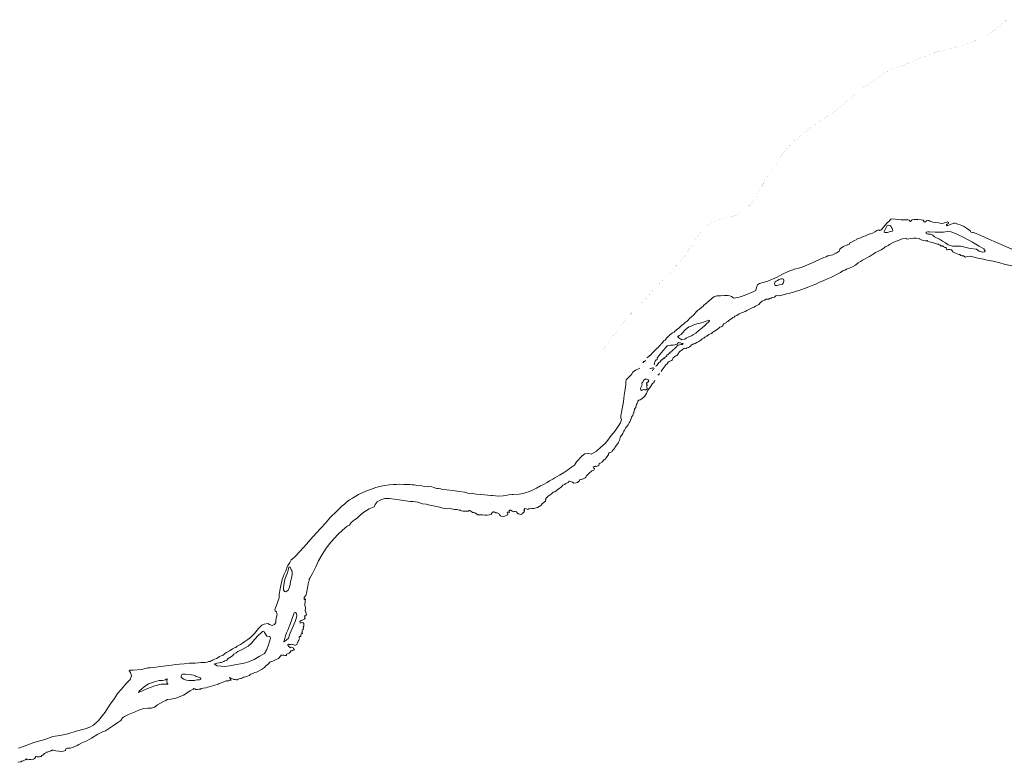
# Model space of a CAD drawing. Header units: metres. Extents: x 347609 to 748319, y 8548087 to 17123455.
# Tile 11 of 47: x 369043 to 371216, y 8558489 to 8560128. Entities that reach past the tile are written whole.
import ezdxf

# ---------------------------------------------------------------- set-up
doc = ezdxf.new("R2010")
doc.units = ezdxf.units.M
doc.linetypes.add('ACAD_ISO04W100', pattern=[30, 24, -3, 0, -3])
doc.layers.add('01. RIO', color=7, linetype='Continuous', lineweight=5, true_color=0x2776bb)
doc.layers.add('Red vial vecinal', color=241, linetype='ACAD_ISO04W100', lineweight=30)

# ---------------------------------------------------------------- blocks, each defined once
blk = doc.blocks.new('REIORORI')
at = {"layer": '01. RIO', "color": 152, "lineweight": 15, "true_color": 0x2776bb, "flags": 128}
for points in [[(370427.1, 8559381.7), (370429.3, 8559383.4), (370432.3, 8559385.5), (370436.3, 8559389.3), (370438.4, 8559391.9), (370441.4, 8559394.9), (370444, 8559396.9), (370445.3, 8559398.9), (370447.8, 8559401.5), (370449.9, 8559403), (370451.9, 8559404.7), (370453.8, 8559407.2), (370455.6, 8559409), (370457.5, 8559411.1), (370458.3, 8559412.2), (370459.7, 8559413.3), (370461.4, 8559415.1), (370463.1, 8559417), (370464.6, 8559418.8), (370467.1, 8559420.9), (370468.6, 8559422.6), (370470.5, 8559424.7), (370472.5, 8559427.3), (370474.5, 8559429.1), (370476.6, 8559431.1), (370477.9, 8559432.3), (370480.8, 8559434.7), (370482.9, 8559435.8), (370483.8, 8559437), (370487, 8559438.3), (370488.9, 8559440.6), (370490.2, 8559441.5), (370492.6, 8559443.6), (370495.1, 8559445.5), (370498, 8559448), (370502, 8559451.4), (370503.6, 8559452.9), (370506.2, 8559455.3), (370509.4, 8559457.5), (370512.5, 8559460), (370514.8, 8559461.8), (370517.2, 8559463.9), (370518.9, 8559465.3), (370521.2, 8559468.1), (370525.3, 8559471.9), (370530.4, 8559476.8), (370534.1, 8559480.6), (370536, 8559482.9), (370538.9, 8559485.8), (370541, 8559487.8), (370543.1, 8559489.2), (370547.1, 8559492.9), (370550.8, 8559495.9), (370552.6, 8559497.9), (370559.5, 8559503.1), (370564.8, 8559508), (370575, 8559516.2), (370581.3, 8559518.1), (370589.6, 8559518.4), (370598.3, 8559519.3), (370605, 8559519.5), (370609.7, 8559518.5), (370613.8, 8559517.2), (370616.8, 8559514.7), (370619, 8559513.5), (370623.2, 8559514.2), (370630.5, 8559515.7), (370641.9, 8559519), (370663.2, 8559527.6), (370667.3, 8559530.1), (370668.9, 8559536.5), (370670.9, 8559543), (370675.6, 8559545.3), (370694.2, 8559550.9), (370714.7, 8559559.7), (370724.9, 8559565.8), (370738.9, 8559572.1), (370753, 8559577.5), (370767.5, 8559580.7), (370785.1, 8559588.1), (370806.3, 8559597.6), (370817.4, 8559602.9), (370822.8, 8559604.8), (370826.2, 8559606.4), (370830.7, 8559607.6), (370837.2, 8559608.9), (370844.5, 8559612.8), (370851.2, 8559616.8), (370852.8, 8559621.1), (370855.1, 8559623.4), (370861.1, 8559627.2), (370867.3, 8559630.1), (370869, 8559631), (370871.4, 8559630.8), (370873, 8559631.7), (370873.9, 8559633.4), (370874.4, 8559634.5), (370878.8, 8559636.8), (370885.2, 8559640.8), (370888.8, 8559642.1), (370889.8, 8559643.7), (370893.6, 8559644.9), (370898.2, 8559646.5), (370904.2, 8559649.3), (370909.1, 8559651), (370915, 8559653.6), (370919.5, 8559654.9), (370924.5, 8559656.9), (370929.9, 8559659.3), (370932.4, 8559661), (370934.4, 8559662.4), (370936.7, 8559663.4), (370938.7, 8559663.7), (370939.7, 8559663.6), (370940.5, 8559662.9), (370942.1, 8559663.2), (370943.6, 8559663.3), (370944.8, 8559664.7), (370950.1, 8559670.8), (370956.7, 8559678.6), (370962, 8559684.2), (370965.1, 8559687.3), (370969.3, 8559688.3), (370974.8, 8559687.9), (370988.2, 8559686.2), (370996.1, 8559685.9), (371003.2, 8559686), (371006.7, 8559685.2), (371006.6, 8559683.5), (371008.5, 8559682.7), (371009.7, 8559683.3), (371010.6, 8559684.7), (371011.4, 8559685.8), (371013, 8559686.4), (371016.7, 8559686.7), (371024.7, 8559686.5), (371032.5, 8559685.9), (371036.3, 8559685.4), (371038, 8559684.2), (371038, 8559682.7), (371038.9, 8559681.7), (371040.5, 8559681.1), (371041.6, 8559681.8), (371044.1, 8559683.7), (371047, 8559684.9), (371049.5, 8559684.6), (371051.3, 8559683.4), (371054.3, 8559682.6), (371057.9, 8559680.9), (371063, 8559680.4), (371070.7, 8559679.2), (371077.4, 8559678.1), (371081.2, 8559678.5), (371086.1, 8559680), (371088.8, 8559681.1), (371090.6, 8559681.3), (371092.4, 8559680), (371092.5, 8559678.7), (371092.2, 8559677.7), (371089.6, 8559676.4), (371088.5, 8559675.4), (371088.5, 8559674.4), (371089.3, 8559673.1), (371091.3, 8559673.5), (371093.6, 8559674.3), (371096.4, 8559675.6), (371102.5, 8559677.9), (371104.5, 8559678.6), (371107.6, 8559678.4), (371113.5, 8559676.6), (371118.6, 8559675), (371125.4, 8559671.8), (371134.3, 8559666), (371139.6, 8559662.8), (371140.7, 8559661.6), (371140.9, 8559659.9), (371142.4, 8559658.5), (371144.7, 8559657.9), (371147.1, 8559657.7), (371148.5, 8559658), (371150.1, 8559657.2), (371163.7, 8559651.5), (371181.3, 8559643.4), (371198.4, 8559636.3), (371214, 8559629.4), (371232.4, 8559621.5)], [(370458.5, 8559351.5), (370461, 8559355.5), (370464.7, 8559360.9), (370467.6, 8559363.9), (370469, 8559366.1), (370471, 8559367.8), (370472.4, 8559370), (370474.1, 8559372), (370475.9, 8559373.4), (370477.7, 8559374.3), (370479.8, 8559374.7), (370481.6, 8559376.1), (370483.3, 8559377.4), (370484.4, 8559379.9), (370485, 8559381.5), (370488.7, 8559384.6), (370490.9, 8559385.9), (370493.3, 8559386.9), (370494.3, 8559387.9), (370495, 8559389.8), (370496.6, 8559391.2), (370497.5, 8559393.3), (370500.1, 8559396.7), (370502.5, 8559398.1), (370503.7, 8559398.4), (370506, 8559400.4), (370508.5, 8559402), (370510.7, 8559402.8), (370512.3, 8559402.5), (370512.8, 8559401.9), (370513.8, 8559402.1), (370514.6, 8559402.7), (370516.1, 8559403.6), (370518.6, 8559404.7), (370520.9, 8559406.2), (370522.1, 8559406.9), (370523.8, 8559408.1), (370524.4, 8559408.8), (370524.7, 8559410.4), (370526.7, 8559411.2), (370527.6, 8559411.3), (370528.5, 8559411.5), (370529.7, 8559412.2), (370530.9, 8559412.2), (370532, 8559412.4), (370533.4, 8559413.4), (370536.8, 8559415.1), (370541.3, 8559417.8), (370545.9, 8559420.3), (370549.2, 8559423.2), (370552.9, 8559425.3), (370555.1, 8559427), (370559.5, 8559429.7), (370563.5, 8559433.1), (370567.3, 8559434.3), (370569.4, 8559435.6), (370572.5, 8559438), (370574.4, 8559439.8), (370576.5, 8559440.5), (370582.2, 8559444.3), (370586.9, 8559448.5), (370588, 8559449.4), (370590.5, 8559450.2), (370592.3, 8559450.8), (370594.3, 8559452.3), (370594.9, 8559453.9), (370595.5, 8559455.2), (370596.9, 8559456.3), (370598.5, 8559457.4), (370599.6, 8559457.9), (370601.3, 8559459.2), (370602.6, 8559459.9), (370603.6, 8559460.9), (370605.4, 8559462.1), (370607.7, 8559464), (370610.1, 8559465.8), (370612.9, 8559467.6), (370615, 8559469.3), (370616.7, 8559470.4), (370619.7, 8559471.7), (370621, 8559473.2), (370625.6, 8559475.3), (370630.3, 8559478.4), (370634.4, 8559480.4), (370635.9, 8559481.1), (370638.1, 8559481.4), (370643.9, 8559484), (370647.3, 8559485.7), (370652, 8559488.2), (370657.8, 8559491.3), (370662.8, 8559493.6), (370666.8, 8559495.9), (370674.3, 8559499.2), (370676.8, 8559502.9), (370681.1, 8559506.5), (370686.7, 8559509.2), (370690.2, 8559511), (370693.3, 8559510.7), (370695.7, 8559511.1), (370697.3, 8559512.7), (370699.5, 8559513.5), (370701.1, 8559513.4), (370703.7, 8559515), (370708.4, 8559515.6), (370709.7, 8559517.3), (370711.8, 8559518.6), (370715.9, 8559518.9), (370719.1, 8559518.6), (370722.1, 8559519.2), (370727.7, 8559520.7), (370735.3, 8559522.5), (370740.6, 8559523.8), (370744.3, 8559524.8), (370748.5, 8559525.8), (370755.2, 8559528), (370767, 8559531.7), (370774.9, 8559534.7), (370784.5, 8559538.2), (370791.9, 8559541.2), (370799.5, 8559544.5), (370808.2, 8559548.2), (370812.3, 8559549.9), (370818.9, 8559553), (370825.7, 8559555.9), (370832.8, 8559559.2), (370838.5, 8559562.1), (370847.1, 8559566.2), (370854.3, 8559569.8), (370859.6, 8559573.7), (370863.7, 8559575.2), (370867.8, 8559576.9), (370873.7, 8559579.4), (370880.8, 8559582.6), (370887.4, 8559586.4), (370893, 8559591.3), (370898.2, 8559593.9), (370902.5, 8559597.2), (370907.2, 8559599.3), (370914, 8559602.8), (370918.4, 8559605.5), (370922.3, 8559608.1), (370925.3, 8559609.7), (370928.9, 8559612.5), (370931.6, 8559614.1), (370938.3, 8559617.3), (370943.7, 8559619.8), (370949.7, 8559623.2), (370953, 8559626.3), (370955.1, 8559627.6), (370959.4, 8559629.8), (370962.5, 8559631.9), (370968.9, 8559635.2), (370975, 8559638.1), (370982.5, 8559640.4), (370990.2, 8559644.1), (370998.4, 8559645.7), (371000, 8559645.1), (371000.7, 8559643.7), (371004.9, 8559643.9), (371010.9, 8559645), (371015.3, 8559645.3), (371021.3, 8559645.5), (371027.5, 8559645.2), (371029.5, 8559644.3), (371029.5, 8559643.3), (371031.9, 8559641.7), (371040.9, 8559640.1), (371043.9, 8559639.7), (371045.4, 8559640.3), (371046.4, 8559639.9), (371046.6, 8559638.6), (371050.4, 8559637.5), (371059.3, 8559635.2), (371066.1, 8559633.4), (371068.1, 8559632.3), (371068.8, 8559632.6), (371070.6, 8559632.2), (371071.4, 8559631.6), (371074.3, 8559630.1), (371075.5, 8559628.6), (371076.6, 8559628.2), (371077, 8559628.6), (371078.8, 8559628.6), (371079.4, 8559628), (371080.5, 8559627.7), (371081.5, 8559627.6), (371082.3, 8559626.9), (371082.8, 8559625.7), (371084.5, 8559625.1), (371086.6, 8559625.2), (371087.4, 8559625.1), (371087.7, 8559624), (371087.3, 8559622.5), (371088, 8559621.3), (371089.7, 8559620.2), (371093.2, 8559620.5), (371095.9, 8559620.8), (371099.1, 8559619.8), (371100.6, 8559618), (371102.1, 8559615.5), (371108.1, 8559612.4), (371115.2, 8559609.5), (371117.5, 8559609.7), (371118.2, 8559609.8), (371118.3, 8559608.9), (371119.5, 8559607.7), (371122, 8559606.8), (371123.6, 8559606.7), (371124.5, 8559607.3), (371126.7, 8559606.1), (371130.2, 8559603.8), (371133.5, 8559604.9), (371141.2, 8559606.1), (371157.4, 8559601.6), (371170, 8559599.5), (371177.9, 8559596.8), (371191.3, 8559594.9), (371206.2, 8559591), (371215.5, 8559587.9), (371263.5, 8559577.7)], [(370443.2, 8559366.1), (370443.7, 8559368.2), (370444, 8559370.3), (370444.7, 8559372.4), (370445.1, 8559374), (370445.8, 8559375.1), (370447.1, 8559377), (370448.7, 8559377.8), (370450.1, 8559378.4), (370450.4, 8559379.2), (370449.6, 8559380.7), (370449.5, 8559381.5), (370451.1, 8559383.4), (370453.4, 8559386.2), (370455.9, 8559389.8), (370459.3, 8559393.7), (370462.8, 8559397.7), (370465, 8559400.3), (370466.1, 8559401.9), (370467, 8559403.3), (370468.6, 8559404.6), (370470.5, 8559406.8), (370472, 8559407.8), (370473.1, 8559408), (370475.6, 8559409.1), (370479.1, 8559409.8), (370481.6, 8559409.9), (370485, 8559409.3), (370488.4, 8559410.3), (370490.5, 8559411.3), (370493.9, 8559412), (370495.1, 8559413.3), (370495.2, 8559414.5), (370496.7, 8559415.3), (370499.2, 8559414.6), (370500.4, 8559414.9), (370502.3, 8559414), (370504, 8559413.5), (370506.4, 8559413.5), (370506.9, 8559412.9), (370506.5, 8559412.3), (370505, 8559411.3), (370502.9, 8559411.4), (370498.7, 8559410.4), (370496.2, 8559409.9), (370494.6, 8559408.7), (370492.6, 8559406.9), (370492.1, 8559405.5), (370491, 8559404.7), (370489.4, 8559404.3), (370489.5, 8559402.9), (370488.5, 8559402.4), (370487.9, 8559402.1), (370487.2, 8559400.5), (370485.5, 8559399.9), (370484.4, 8559398.6), (370483.1, 8559398), (370482.2, 8559397.4), (370481.7, 8559395.8), (370481.1, 8559394.8), (370480, 8559394.5), (370478, 8559393.9), (370477.9, 8559393.2), (370478.1, 8559391.9), (370477.4, 8559391.7), (370476.2, 8559391.9), (370475.7, 8559392.1), (370475.1, 8559391.3), (370475.1, 8559390.3), (370474.9, 8559389.3), (370473.4, 8559389.1), (370471.5, 8559388.3), (370471.3, 8559387.5), (370471.3, 8559386.6), (370471.2, 8559385.8), (370469.9, 8559385.2), (370469, 8559384.2), (370468.1, 8559383.6), (370466.7, 8559383.2), (370466.8, 8559382.4), (370466.8, 8559381.2), (370466, 8559381.1), (370465.1, 8559381.3), (370464, 8559380.6), (370464.1, 8559379.8), (370463.6, 8559379.3), (370461.7, 8559378.6), (370460.3, 8559378), (370460, 8559377.3), (370459.9, 8559376.6), (370458.6, 8559376.4), (370457.9, 8559376), (370458, 8559374.8), (370457, 8559374.2), (370456.1, 8559372.7), (370455.3, 8559371.9), (370454.1, 8559371.9), (370453.9, 8559371.1), (370452.5, 8559370.5), (370452.9, 8559369), (370452.3, 8559368.6), (370451, 8559368.1), (370449.9, 8559366.4), (370449.4, 8559365.2), (370448, 8559364.3), (370445.7, 8559363.6)], [(370417.7, 8559370.3), (370418.5, 8559371.4), (370419.4, 8559372.3), (370419.6, 8559372.9), (370419.7, 8559373.6), (370420.4, 8559373.7), (370421.6, 8559373.9), (370422.9, 8559375.3), (370423.9, 8559376.8)], [(369039.9, 8558520.2), (369057, 8558526.6), (369073.6, 8558533), (369097.9, 8558540), (369115.7, 8558546.6), (369131.2, 8558548.6), (369148.8, 8558552.5), (369167.6, 8558557.7), (369186.9, 8558563.5), (369197.2, 8558566.7), (369205.3, 8558570.9), (369216.8, 8558581.2), (369231.7, 8558599.7), (369242.7, 8558617.9), (369252, 8558629.8), (369258.6, 8558641.1), (369266.5, 8558650.1), (369279.4, 8558664.6), (369286.8, 8558672.2), (369289.5, 8558679.8), (369287.5, 8558687.1), (369284.3, 8558690.8), (369284.8, 8558692.5), (369293.4, 8558692.7), (369311.2, 8558693.7), (369325.4, 8558697.4), (369330.9, 8558697.8), (369338, 8558698.5), (369348.6, 8558700.1), (369365.9, 8558701.9), (369377.4, 8558703.5), (369387.5, 8558705), (369395.6, 8558705.7), (369405.9, 8558706.7), (369416.5, 8558707.9), (369429.8, 8558707.7), (369437.6, 8558708.5), (369442.2, 8558709.2), (369452.4, 8558709.2), (369456.3, 8558710.5), (369459.4, 8558711.4), (369463.1, 8558711.9), (369465.6, 8558713.4), (369467.4, 8558714.2), (369469.8, 8558715.1), (369473.2, 8558716.9), (369476.8, 8558718.4), (369480.5, 8558720.7), (369484, 8558723), (369487.1, 8558724.2), (369491.9, 8558726), (369495.6, 8558729.3), (369499.2, 8558731.6), (369505.4, 8558735.3), (369509.1, 8558737.6), (369512.4, 8558739.3), (369516.5, 8558741.7), (369519.4, 8558742.9), (369522.9, 8558745.6), (369527.4, 8558748.1), (369530.3, 8558749.5), (369534.7, 8558751.9), (369539.7, 8558755.6), (369546.3, 8558760.5), (369549.1, 8558762.3), (369551.8, 8558764.7), (369557.1, 8558770), (369562.7, 8558775.2), (369566.4, 8558779.9), (369570.2, 8558785.2), (369574.8, 8558790), (369577.3, 8558791.6), (369582.1, 8558793.9), (369590.3, 8558795.3), (369594.4, 8558793.7), (369599.7, 8558791.2), (369605.2, 8558793), (369608.2, 8558797.4), (369608.1, 8558802.9), (369609.3, 8558810.4), (369610.7, 8558815.1), (369609.2, 8558821.3), (369606.3, 8558823.5), (369605.9, 8558826.5), (369609, 8558834.1), (369615.6, 8558852.4), (369615.6, 8558859.6), (369616.9, 8558868.7), (369619.2, 8558879.1), (369622.1, 8558892.3), (369626.6, 8558904.5), (369630.1, 8558911.4), (369631.4, 8558915.2), (369632, 8558918.1), (369634.8, 8558923.5), (369638.8, 8558930.1), (369641.9, 8558936.3), (369647.9, 8558940.7), (369652, 8558944.8), (369660.5, 8558953.3), (369669, 8558962.9), (369675.8, 8558970.6), (369683.5, 8558979.8), (369690.7, 8558987.3), (369697.7, 8558995.6), (369707.7, 8559006.5), (369717.3, 8559016.7), (369728.5, 8559030), (369731.5, 8559033.3), (369738, 8559038.8), (369746, 8559046.8), (369753.7, 8559054.2), (369759.2, 8559059.1), (369764, 8559063.2), (369770.9, 8559068), (369776.9, 8559071.9), (369784.3, 8559076.4), (369790.4, 8559079.9), (369798.4, 8559083.8), (369806.6, 8559087.8), (369816.9, 8559091.5), (369828.8, 8559095.5), (369836.7, 8559097.5), (369848.2, 8559100), (369858.6, 8559101.8), (369867.3, 8559102.4), (369874.2, 8559102.4), (369881.3, 8559102.7), (369890.6, 8559101.9), (369896.1, 8559102.2), (369903.8, 8559101.9), (369908.7, 8559101.8), (369913.4, 8559101.1), (369920.6, 8559100), (369929.9, 8559099.1), (369935.3, 8559098), (369942.1, 8559097.2), (369944.7, 8559097.7), (369952.3, 8559096.7), (369957.2, 8559095.8), (369960.3, 8559093.9), (369963.8, 8559093.3), (369967.1, 8559093), (369971.3, 8559092.5), (369975.8, 8559091.5), (369984.5, 8559090.1), (369992.2, 8559090), (370003.2, 8559088.2), (370013.6, 8559087.1), (370024.3, 8559085.1), (370032.1, 8559083), (370041.8, 8559082.1), (370050.8, 8559081.2), (370060.4, 8559080.4), (370068.7, 8559079.3), (370076.1, 8559078.3), (370082.6, 8559078), (370086.2, 8559077.7), (370092.6, 8559077.1), (370100, 8559076.3), (370109.5, 8559077.4), (370115.8, 8559078), (370122.2, 8559079.3), (370128.8, 8559080.2), (370131.5, 8559080.2), (370145.2, 8559081), (370153.7, 8559082.6), (370160.3, 8559084.9), (370165.5, 8559086.2), (370174.5, 8559089.8), (370183.2, 8559093.9), (370192, 8559098.9), (370199.1, 8559102.4), (370206.5, 8559106.8), (370212.2, 8559110.1), (370219.1, 8559114.2), (370224.1, 8559117), (370234.4, 8559122.8), (370242.6, 8559128.1), (370251.4, 8559133.6), (370255.3, 8559136.4), (370260.8, 8559140.2), (370267, 8559145.2), (370271.5, 8559151.9), (370284, 8559165.6), (370290, 8559169.7), (370299, 8559170.3), (370304, 8559168.9), (370315.5, 8559175.8), (370325.4, 8559184.5), (370335.2, 8559192.7), (370340.7, 8559200.1), (370348.1, 8559210), (370357.1, 8559220.7), (370364.5, 8559231.6), (370368.9, 8559238.5), (370370.8, 8559245.6), (370369.5, 8559248.9), (370369.2, 8559254), (370371.9, 8559265.6), (370374, 8559277), (370375, 8559284.9), (370377.1, 8559299), (370379.1, 8559312.4), (370380.7, 8559322.9), (370380.5, 8559328.5), (370381, 8559332.8), (370384.6, 8559337), (370392.7, 8559344.9), (370396.2, 8559350), (370401.5, 8559354.1), (370411.6, 8559359.1)], [(370433.4, 8559357.8), (370434.1, 8559358.3), (370437.1, 8559358.6), (370439, 8559358.9), (370440.5, 8559359.5), (370440.8, 8559360.6)], [(370443, 8559358.6), (370442.4, 8559357), (370441.4, 8559355.6), (370440.4, 8559354.9), (370439.5, 8559353.7), (370439.3, 8559352.9)], [(369038.6, 8558489.3), (369045, 8558490.5), (369046.3, 8558491), (369046.9, 8558491.9), (369048, 8558491.9), (369049.1, 8558492.2), (369053.4, 8558493.8), (369056.6, 8558495.6), (369057.2, 8558496.3), (369057.9, 8558496.8), (369058.6, 8558496.2), (369058.5, 8558495.6), (369059.3, 8558495.1), (369063.7, 8558495.3), (369067.3, 8558495.4), (369073.5, 8558496.5), (369075.2, 8558497.5), (369077.1, 8558499.2), (369077.4, 8558500.1), (369077.8, 8558501.8), (369078, 8558502.4), (369079.2, 8558502.1), (369081.5, 8558501.5), (369082.8, 8558501.7), (369084.2, 8558501.3), (369086.1, 8558501.7), (369088.4, 8558502.1), (369090.3, 8558502.3), (369091.9, 8558504.2), (369093.7, 8558505.3), (369095, 8558507.2), (369096.2, 8558507.5), (369096.7, 8558508.3), (369097.7, 8558509), (369098.7, 8558509.2), (369100.4, 8558510.5), (369101.4, 8558511.4), (369103.9, 8558512), (369105.5, 8558512.7), (369107.4, 8558513.1), (369109.8, 8558513.6), (369111.8, 8558514.3), (369112.2, 8558515), (369113.5, 8558515.2), (369114.2, 8558515.8), (369116.7, 8558515.9), (369122.2, 8558514.6), (369128.8, 8558513.7), (369132.5, 8558513.5), (369139.4, 8558514), (369143.7, 8558515.4), (369144.6, 8558518.8), (369147.3, 8558520.3), (369151, 8558520.5), (369155.2, 8558520.4), (369158.9, 8558522), (369164.4, 8558524.1), (369169.7, 8558526.7), (369173, 8558528.9), (369180.2, 8558532.1), (369190.7, 8558536.7), (369201, 8558542.5), (369215.1, 8558551.6), (369225.3, 8558556.2), (369232.1, 8558558.7), (369238.8, 8558563.4), (369249.7, 8558570.8), (369259.5, 8558577.5), (369265.7, 8558581.5), (369269.5, 8558587.7), (369274.3, 8558590.7), (369283, 8558594.5), (369297.3, 8558600.4), (369307.3, 8558605.3), (369316.6, 8558608.2), (369325.4, 8558609), (369333.3, 8558608.7), (369340.5, 8558611.1), (369346.9, 8558616.1), (369359.9, 8558623.1), (369365.3, 8558625.9), (369368.4, 8558628.1), (369376.1, 8558628.9), (369387.2, 8558630.6), (369404.5, 8558637.8), (369418.6, 8558646.8), (369425.7, 8558651), (369427.2, 8558651.8), (369429.2, 8558651.6), (369430.7, 8558650.1), (369431.7, 8558649.8), (369435.5, 8558650), (369438.4, 8558650.7), (369441.5, 8558650.7), (369443.3, 8558651.9), (369447.6, 8558652.9), (369453.2, 8558653.7), (369457.1, 8558655.4), (369460.9, 8558655.9), (369471.2, 8558658.4), (369480.6, 8558661.5), (369482.8, 8558663.2), (369487.6, 8558664.4), (369495.4, 8558667.4), (369498.4, 8558669), (369504.4, 8558669.1), (369508.5, 8558670.5), (369509.3, 8558671.1), (369507.2, 8558672.6), (369507.8, 8558674.1), (369506, 8558675.4), (369506.6, 8558676.3), (369512.1, 8558673.6), (369515.2, 8558672.2), (369519, 8558671.7), (369520.3, 8558671.2), (369522.4, 8558671.5), (369524.8, 8558672.9), (369527.4, 8558673.8), (369529.7, 8558674.3), (369531.5, 8558674.5), (369534.3, 8558675.9), (369536.6, 8558676.9), (369538.2, 8558676.9), (369541.4, 8558677.9), (369545.5, 8558679.7), (369549.4, 8558680.7), (369550.8, 8558682.5), (369552.6, 8558683.8), (369555.8, 8558684.2), (369561.8, 8558687.2), (369565.4, 8558688.4), (369568, 8558689.9), (369571.1, 8558691), (369576.4, 8558693.9), (369582.7, 8558698.3), (369586.2, 8558702.3), (369591.9, 8558706.5), (369594.7, 8558710), (369596.9, 8558711.1), (369601.6, 8558712.8), (369609.1, 8558716.1), (369613.9, 8558718.3), (369618.5, 8558723.3), (369619.6, 8558725.4), (369622.7, 8558725.7), (369625.7, 8558725.6), (369627.7, 8558724.9), (369629, 8558724.6), (369630.7, 8558724.9), (369631.2, 8558725.2), (369631.2, 8558725.9), (369631.3, 8558727.3), (369631.6, 8558727.9), (369633.4, 8558728.7), (369636.3, 8558729.2), (369637.7, 8558730), (369639, 8558731.5), (369640.2, 8558733.1), (369640.1, 8558734.8), (369641.3, 8558735.3), (369643.9, 8558735.6), (369646, 8558736.6), (369647.8, 8558737.3), (369649, 8558737.4), (369648.8, 8558738.2), (369648, 8558739.3), (369647.1, 8558740.4), (369646.2, 8558741.9), (369644.3, 8558742.8), (369642.8, 8558743), (369640.8, 8558742.9), (369640.7, 8558742.5), (369640.4, 8558741.8), (369639.4, 8558742.4), (369639.1, 8558743.5), (369638, 8558744.4), (369636.5, 8558744.9), (369636, 8558745.4), (369635.8, 8558746.1), (369634.3, 8558747), (369634.2, 8558747.8), (369634.5, 8558748.9), (369635.5, 8558748.9), (369635.6, 8558749.4), (369635.8, 8558749.7), (369637.3, 8558749.3), (369638.8, 8558749), (369639.9, 8558748.8), (369640.9, 8558749.4), (369642.4, 8558749.7), (369645.3, 8558749.1), (369649.6, 8558747.9), (369651.3, 8558747.7), (369652.8, 8558748.4), (369654.3, 8558749.4), (369654.9, 8558751.3), (369655.7, 8558753.2), (369656.5, 8558754.8), (369657.2, 8558756.5), (369658.7, 8558758.7), (369659.8, 8558760.4), (369660.2, 8558761.6), (369659.6, 8558764.3), (369659.6, 8558766.6), (369662.1, 8558767.1), (369663.4, 8558767.5), (369663.5, 8558768.4), (369663.3, 8558769.9), (369663.6, 8558772.4), (369665.4, 8558772.9), (369666.8, 8558773.5), (369667, 8558774.4), (369666.3, 8558775.1), (369665.7, 8558775.9), (369666.1, 8558776.9), (369665.9, 8558778.4), (369665.9, 8558780.2), (369667.2, 8558781.6), (369669, 8558782.7), (369669, 8558783.3), (369668.7, 8558784.1), (369668.9, 8558785.2), (369668.7, 8558787.4), (369669.6, 8558789.3), (369670.1, 8558792.2), (369670.1, 8558794.2), (369669.7, 8558795.3), (369669.1, 8558796.3), (369668.2, 8558796.9), (369666.5, 8558797.6), (369663.8, 8558796.7), (369662, 8558796.2), (369661.6, 8558796.5), (369661.4, 8558797.8), (369661, 8558799.4), (369661.1, 8558800.1), (369663.8, 8558802.4), (369669.5, 8558804.2), (369671, 8558805.3), (369671.5, 8558806.5), (369672.4, 8558806.9), (369673, 8558807.7), (369672.8, 8558808.3), (369672.2, 8558808.2), (369672.1, 8558808.7), (369672.2, 8558809.4), (369672.2, 8558810.1), (369671.7, 8558810.8), (369671.3, 8558811.3), (369671.4, 8558812.2), (369671.6, 8558812.8), (369672.5, 8558812.8), (369673.7, 8558812.7), (369674.6, 8558813.3), (369674.6, 8558814.3), (369675.2, 8558815.1), (369675.8, 8558815.6), (369675.1, 8558817.9), (369674.4, 8558820.2), (369673.8, 8558821.4), (369672.5, 8558823.2), (369672.3, 8558824.8), (369672.9, 8558825.3), (369673.2, 8558826.9), (369673.7, 8558830.9), (369672.3, 8558835.6), (369672.8, 8558846.4), (369673.2, 8558848.2), (369673.2, 8558849.6), (369672.3, 8558848.9), (369671.6, 8558848.2), (369670.9, 8558848.4), (369670.4, 8558849.9), (369670.4, 8558851.3), (369670.8, 8558852.7), (369671.3, 8558853.8), (369672.3, 8558855), (369673.3, 8558856.3), (369674.4, 8558857.5), (369674.9, 8558859.8), (369675.8, 8558862.6), (369676.4, 8558866.3), (369677, 8558870.8), (369677.8, 8558874.4), (369678.3, 8558879), (369679.4, 8558882.6), (369680.4, 8558886.9), (369681.3, 8558889.8), (369681.9, 8558891), (369681.7, 8558893.1), (369683.3, 8558895.5), (369688.9, 8558905.6), (369696.4, 8558920.7), (369702.1, 8558933.5), (369710.5, 8558948), (369719.2, 8558962), (369730.2, 8558975.7), (369745, 8558991.8), (369754.8, 8559001.6), (369765.1, 8559010.1), (369770.3, 8559012.5), (369774.5, 8559018.4), (369781.9, 8559024), (369787.2, 8559028), (369794, 8559034.7), (369802.4, 8559041.5), (369813.9, 8559048.3), (369824.8, 8559052.6), (369826.9, 8559057.8), (369831.5, 8559064), (369839.5, 8559068.5), (369848.7, 8559071.3), (369858.8, 8559071.2), (369875.4, 8559069.2), (369890.1, 8559067.2), (369904.3, 8559064.4), (369911.1, 8559064.5), (369921.1, 8559063.3), (369931.9, 8559059.4), (369939.9, 8559059), (369947.6, 8559056.5), (369958.8, 8559054.3), (369966, 8559053.1), (369979.6, 8559049.5), (369985.8, 8559048.7), (369993, 8559049.2), (370002.3, 8559047.4), (370008, 8559047.1), (370009.9, 8559046), (370012.5, 8559045.6), (370016.1, 8559045.3), (370017.4, 8559043.9), (370021.6, 8559043.1), (370031.3, 8559043), (370033.5, 8559043.5), (370034.8, 8559044.5), (370035.9, 8559044.9), (370037.8, 8559043.8), (370041.4, 8559041.3), (370042.4, 8559040.6), (370044.4, 8559040.2), (370047.5, 8559039.8), (370050.9, 8559037.6), (370054, 8559035.6), (370057.7, 8559035.5), (370064.1, 8559035.4), (370069.5, 8559034.4), (370074.3, 8559034.3), (370079, 8559035.1), (370083.5, 8559036.8), (370085, 8559038.9), (370085.8, 8559040.7), (370087.3, 8559041.8), (370088.3, 8559041.7), (370089.3, 8559041.3), (370091.5, 8559040.9), (370093.3, 8559039.6), (370095, 8559039.9), (370096.5, 8559039.4), (370098, 8559039.3), (370100.2, 8559038), (370101.8, 8559035.2), (370103.5, 8559033.2), (370105, 8559032.3), (370109.5, 8559031.9), (370113.1, 8559032.3), (370116.2, 8559033.8), (370119.2, 8559035.2), (370119.9, 8559035.9), (370119.8, 8559037.8), (370119, 8559039.1), (370118.9, 8559040.4), (370118.9, 8559041.1), (370120.1, 8559041), (370122.7, 8559040.5), (370124.1, 8559041), (370123.2, 8559042.1), (370122.2, 8559043), (370123.4, 8559044.9), (370124, 8559045.3), (370125.3, 8559045.3), (370126.8, 8559045.2), (370129.9, 8559043), (370132.2, 8559042.1), (370134.3, 8559042.4), (370136.3, 8559042.8), (370138.9, 8559041.9), (370141.4, 8559039.1), (370143, 8559037.8), (370146.8, 8559036.5), (370150.6, 8559036.1), (370152, 8559038.5), (370154.8, 8559040.2), (370156.1, 8559042.2), (370157.1, 8559044.2), (370155.5, 8559045.6), (370156.1, 8559047.3), (370157.3, 8559049), (370160.3, 8559048.2), (370162.9, 8559047.5), (370164, 8559047.2), (370166.2, 8559048.6), (370173.1, 8559049.4), (370177.4, 8559049.1), (370185.2, 8559051.6), (370192.7, 8559055.7), (370196.6, 8559060), (370202.8, 8559065.1), (370204.2, 8559069.1), (370203.3, 8559069.6), (370202.8, 8559069.7), (370203.7, 8559071.6), (370207.2, 8559074.2), (370209, 8559076.6), (370215.6, 8559080.5), (370219.8, 8559085.1), (370223.7, 8559086.3), (370230.2, 8559090.9), (370238.2, 8559096.9), (370241.4, 8559100.9), (370245.1, 8559102), (370248, 8559104.7), (370253.8, 8559107.6), (370255.6, 8559109.5), (370259.4, 8559108.8), (370262.9, 8559107.2), (370265.4, 8559105.4), (370270.6, 8559105.8), (370273.5, 8559106.4), (370274.9, 8559108.4), (370278.3, 8559110.4), (370278.6, 8559113.5), (370281.9, 8559113.6), (370283.7, 8559113.5), (370286.3, 8559115), (370290.6, 8559116.8), (370292.2, 8559118.1), (370293.4, 8559121.1), (370300.2, 8559128.1), (370303.8, 8559131.1), (370305.4, 8559132.7), (370307.8, 8559132.9), (370310, 8559133.8), (370311.5, 8559137), (370311.5, 8559138.5), (370308.8, 8559138.4), (370308.6, 8559141.4), (370310.4, 8559141.7), (370313.1, 8559142), (370313.4, 8559142.4), (370315.2, 8559142.2), (370317.2, 8559142.8), (370318.6, 8559143.6), (370321.2, 8559144.6), (370321.6, 8559146.3), (370321.9, 8559147.7), (370324.1, 8559149.3), (370327.2, 8559151), (370328.3, 8559152.1), (370330.8, 8559155.2), (370332.7, 8559157.4), (370334.8, 8559158.3), (370337.4, 8559161.2), (370340.9, 8559165.9), (370342.1, 8559168), (370342, 8559170.2), (370343.7, 8559172.3), (370347.9, 8559173.6), (370349.9, 8559174.2), (370350.6, 8559175.9), (370352.6, 8559178.6), (370354.3, 8559180.4), (370355.8, 8559181.8), (370356.5, 8559183.5), (370358.7, 8559186.5), (370362.2, 8559191.8), (370363.6, 8559193.3), (370365.3, 8559197.1), (370366.5, 8559200.2), (370367.3, 8559201.4), (370367.3, 8559203.4), (370367.7, 8559205.5), (370368.8, 8559208), (370370.8, 8559210.5), (370373.5, 8559214.4), (370374.8, 8559216.8), (370376.4, 8559219.5), (370377.4, 8559222), (370379.5, 8559226.1), (370382.1, 8559229.1), (370383.6, 8559231), (370385.6, 8559233.6), (370388.1, 8559238.1), (370389.6, 8559240.3), (370390.1, 8559242.1), (370390.4, 8559243.6), (370390.5, 8559244.5), (370391.2, 8559245.9), (370391.9, 8559247.6), (370392.4, 8559248.8), (370392.8, 8559250.6), (370394.2, 8559252.6), (370395.2, 8559253.5), (370395.6, 8559254.2), (370395.9, 8559255.7), (370396.3, 8559257.3), (370397.2, 8559259.5), (370398, 8559260.3), (370398.2, 8559262.2), (370398.8, 8559264.6), (370399.4, 8559266.6), (370399.7, 8559268.2), (370400.9, 8559270.7), (370402.2, 8559272.2), (370402.5, 8559273.8), (370403.4, 8559276.1), (370404, 8559277.9), (370404.3, 8559279.3), (370405.4, 8559281.1), (370406.6, 8559284.1), (370407.3, 8559286.2), (370408.8, 8559288.1), (370412.1, 8559289), (370416, 8559291.1), (370421.7, 8559296.3), (370425.7, 8559302.8), (370429.3, 8559310.1), (370432.1, 8559313.8), (370434.6, 8559317.9), (370436.8, 8559321.5), (370439.3, 8559325), (370441.5, 8559326.6), (370442.8, 8559328.5), (370444.3, 8559332)], [(370451.1, 8559343.1), (370453.5, 8559345.1), (370455.1, 8559346.7)]]:
    blk.add_lwpolyline(points, dxfattribs=at)
for points in [[(370950.4, 8559660), (370952.3, 8559663.6), (370955.1, 8559669.2), (370957.5, 8559673.5), (370960.4, 8559674.4), (370964.2, 8559672.7), (370968.3, 8559667.2), (370969.9, 8559662.9), (370969.3, 8559660.8), (370964, 8559660), (370958.3, 8559658.4), (370953.7, 8559658.2), (370951.8, 8559658.4), (370950.4, 8559659), (370950.3, 8559659.5)], [(371050.2, 8559659.4), (371062.9, 8559658.5), (371074, 8559658.5), (371081.8, 8559659.1), (371090.4, 8559660.1), (371098.5, 8559659.7), (371111.2, 8559654.7), (371126.1, 8559647.3), (371145.3, 8559636.5), (371160.5, 8559628.1), (371170.2, 8559622.2), (371173.2, 8559617.8), (371172.3, 8559615.3), (371168.6, 8559614.5), (371160.5, 8559617.2), (371154.4, 8559621.3), (371140.6, 8559623.1), (371119.9, 8559628), (371109.7, 8559628), (371101.4, 8559627.7), (371092, 8559630.6), (371086.2, 8559635.6), (371079, 8559639.2), (371072.5, 8559643.2), (371061.5, 8559648.3), (371057.8, 8559652.6), (371052.7, 8559654.5), (371047.1, 8559654.8), (371043.5, 8559656.2), (371043.5, 8559658.9), (371046.7, 8559659.4)], [(370712.1, 8559550.5), (370709.9, 8559549.3), (370708.6, 8559545.8), (370709.6, 8559542.7), (370710.8, 8559541), (370714.2, 8559541.2), (370719, 8559543), (370723.9, 8559543.6), (370726.2, 8559544.2), (370727.4, 8559546.7), (370729.3, 8559550.7), (370729.4, 8559553.3), (370728.5, 8559555.5), (370726.5, 8559555.6), (370722.3, 8559555.6), (370718.8, 8559554.1), (370715.2, 8559552.3), (370713.7, 8559551.2)], [(370496.4, 8559429.7), (370495.3, 8559429.3), (370494.9, 8559427.9), (370497.5, 8559425.6), (370502.2, 8559423.1), (370504.3, 8559421.6), (370510.3, 8559422.5), (370513.8, 8559425.3), (370519.6, 8559427.8), (370525.6, 8559429.8), (370529.9, 8559433.2), (370535.1, 8559436.3), (370541.6, 8559441.9), (370549.1, 8559447.9), (370554.6, 8559452.6), (370558.3, 8559456.7), (370563.8, 8559460.9), (370565.3, 8559463), (370565.4, 8559464.2), (370563.9, 8559464.7), (370559.6, 8559463.3), (370553.9, 8559460.9), (370544.8, 8559458.4), (370537.5, 8559456.4), (370530.7, 8559454.3), (370523.4, 8559451.1), (370520, 8559450.3), (370516.2, 8559447.8), (370511, 8559442.4), (370505.6, 8559436.5), (370502.3, 8559433.1), (370498.4, 8559431.2), (370497.6, 8559430.3)], [(370430.6, 8559332.3), (370429.5, 8559333.2), (370428.3, 8559333.8), (370427, 8559334.6), (370426.6, 8559334.9), (370425.4, 8559334.6), (370424.4, 8559334.4), (370424, 8559334.9), (370423.7, 8559335.1), (370422.8, 8559334.8), (370421.1, 8559333.3), (370419.8, 8559331.7), (370419, 8559329.7), (370418, 8559327.8), (370417.1, 8559327.3), (370416.1, 8559326.4), (370415.7, 8559325), (370416, 8559323.2), (370416.2, 8559322.2), (370416, 8559320.9), (370415.2, 8559319.2), (370413.9, 8559316.1), (370413.1, 8559313.3), (370413.2, 8559311.2), (370413.8, 8559310.6), (370414.9, 8559309.7), (370417, 8559310.7), (370419.9, 8559312), (370422, 8559310.8), (370425, 8559310.9), (370427.7, 8559313.3), (370427.8, 8559315.5), (370426.5, 8559316.8), (370425.8, 8559318.5), (370426.9, 8559319.9), (370427.5, 8559320.2), (370428, 8559321), (370427.3, 8559321.4), (370426.7, 8559321.8), (370426.4, 8559323.2), (370426.7, 8559324.5), (370427, 8559325.2), (370426.3, 8559326), (370427.3, 8559326.9), (370428, 8559328), (370429.1, 8559328.3), (370429.8, 8559328.8), (370430.4, 8559329.3), (370430.8, 8559330.7), (370430.9, 8559331.8)], [(369640.9, 8558916.3), (369639.4, 8558919.5), (369637.9, 8558920.8), (369636.5, 8558919.8), (369636, 8558916.5), (369633.5, 8558907.6), (369630.5, 8558900.6), (369628.2, 8558892.7), (369626.5, 8558884.3), (369625.2, 8558875), (369625.2, 8558869.9), (369627.2, 8558866.4), (369629.8, 8558865.3), (369635.3, 8558869.2), (369638.3, 8558875.5), (369639.8, 8558882.1), (369640.6, 8558888.2), (369642.4, 8558895.5), (369643.9, 8558902.8), (369644.4, 8558908.9), (369643.4, 8558912.4), (369642.1, 8558914)], [(369626.8, 8558755.6), (369631.1, 8558758.5), (369635.8, 8558763.2), (369638.7, 8558772.8), (369641.6, 8558779.3), (369644.4, 8558784.8), (369648.4, 8558794.6), (369650.6, 8558800.1), (369652.2, 8558804.7), (369653.3, 8558809.5), (369654.5, 8558813.4), (369653.9, 8558817.7), (369651.7, 8558819.5), (369648.8, 8558819), (369646.7, 8558814.5), (369643.9, 8558806.8), (369641.8, 8558800.2), (369639, 8558792.9), (369636.7, 8558786.6), (369634.7, 8558781.2), (369631.8, 8558774.7), (369629.5, 8558768.2), (369628.6, 8558765.1), (369628.2, 8558763.1), (369626.8, 8558759.4), (369625.5, 8558756.3), (369625.7, 8558755.7), (369626.4, 8558755.4)], [(369472.6, 8558705.8), (369478.5, 8558702.4), (369496, 8558700.7), (369505.6, 8558701.9), (369517.4, 8558704.6), (369538.4, 8558707.8), (369547.6, 8558711.3), (369560, 8558716.1), (369571, 8558722.6), (369582.8, 8558729.6), (369587.9, 8558738.5), (369591.9, 8558748.3), (369595.9, 8558763.1), (369594.9, 8558766.6), (369588.4, 8558767.7), (369583, 8558775.5), (369581.2, 8558778.5), (369578.7, 8558778.2), (369575.6, 8558775.2), (369569, 8558769), (369561.9, 8558760.9), (369557.2, 8558756.1), (369554.3, 8558751.8), (369546.7, 8558745.7), (369535.4, 8558738.7), (369524.5, 8558733.7), (369520.2, 8558730.8), (369515.6, 8558727.7), (369512.7, 8558724.2), (369506.8, 8558720.3), (369503, 8558718), (369499.7, 8558715), (369498.7, 8558714.1), (369495.4, 8558712.9), (369492.9, 8558712), (369491.3, 8558711), (369489.4, 8558710.5), (369487.4, 8558709.8), (369485.6, 8558709.7), (369483.2, 8558709), (369478, 8558707.8), (369474.8, 8558706.9), (369473.1, 8558706.7), (369472.7, 8558706.5)], [(369402.4, 8558683.5), (369408.7, 8558684), (369416.6, 8558683.2), (369422, 8558682.3), (369427.2, 8558681.3), (369430.2, 8558680), (369432.2, 8558678.7), (369435.5, 8558677.7), (369440.9, 8558675.6), (369442.3, 8558674.1), (369442.2, 8558672.6), (369439.3, 8558671.5), (369433.7, 8558670.9), (369428.6, 8558670), (369422.4, 8558669.7), (369415.8, 8558669.9), (369410.7, 8558670.8), (369404.8, 8558672.5), (369401.6, 8558675.2), (369399.3, 8558677.5), (369398.8, 8558679.8), (369399.6, 8558681.9), (369400.6, 8558683.1)], [(369304.8, 8558643.3), (369307.1, 8558647), (369317.3, 8558656.1), (369327, 8558662.3), (369340.3, 8558667.1), (369350.7, 8558669.8), (369358, 8558669.8), (369364.3, 8558671.2), (369367.7, 8558673.4), (369367.9, 8558672.6), (369367.1, 8558667.4), (369368.5, 8558663.8), (369369.9, 8558662.4), (369369.6, 8558661.5), (369355.1, 8558661.5), (369341.2, 8558657.7), (369324.7, 8558652.1), (369315.3, 8558647.8), (369306.6, 8558643.9)]]:
    blk.add_lwpolyline(points, close=True, dxfattribs=at)

msp = doc.modelspace()

# ---------------------------------------------------------------- linework, layer by layer
at = {"layer": 'Red vial vecinal', "lineweight": 15, "transparency": 33554687, "const_width": 0.1}
msp.add_lwpolyline([(371220.9, 8560127.5), (371213, 8560120), (371203, 8560112), (371194.6, 8560105.3), (371184.3, 8560098.4), (371173.4, 8560091.7), (371160.2, 8560085.2), (371147.6, 8560079.1), (371131.1, 8560073.1), (371118.9, 8560069.6), (371104, 8560066), (371090, 8560063), (371076, 8560059), (371061, 8560054), (371047, 8560049), (371033, 8560044), (371019.9, 8560038.8), (371005.9, 8560032.6), (370993.7, 8560028.1), (370981.1, 8560023), (370969, 8560018), (370958, 8560013), (370947.1, 8560007), (370935, 8560000), (370924, 8559992), (370913.8, 8559983.6), (370902.4, 8559974.7), (370891.9, 8559966.3), (370879.2, 8559956.8), (370866.5, 8559946.8), (370854, 8559936), (370841.7, 8559926.1), (370833.7, 8559920.1), (370820.9, 8559911.7), (370807.3, 8559902.9), (370794.1, 8559893.7), (370782.1, 8559884.6), (370770, 8559875), (370759, 8559866), (370750, 8559858), (370741.4, 8559849.8), (370733.7, 8559841), (370728.1, 8559833.4), (370720.3, 8559821.8), (370713.1, 8559811.2), (370706, 8559800.4), (370699.3, 8559791.2), (370690.8, 8559778.2), (370685.5, 8559769.3), (370681, 8559760.4), (370676, 8559751), (370671, 8559742), (370664, 8559730), (370656, 8559720.1), (370645, 8559710), (370633, 8559702), (370620, 8559695), (370604.4, 8559691.2), (370591.7, 8559687.6), (370579, 8559684), (370566, 8559678.2), (370556.8, 8559671), (370548, 8559662), (370541, 8559652), (370534, 8559642.1), (370527.3, 8559632.1), (370520.4, 8559621.3), (370513.8, 8559611.2), (370506, 8559601), (370498.9, 8559592.3), (370491, 8559584), (370482, 8559574), (370473, 8559564), (370463, 8559554), (370454, 8559544), (370445, 8559535), (370436, 8559525), (370426.9, 8559515), (370419.4, 8559506.9), (370410.3, 8559496.9), (370402.2, 8559489), (370392.8, 8559480), (370383, 8559470), (370375, 8559460), (370368, 8559451), (370362, 8559442), (370354, 8559431), (370347.7, 8559423.6), (370340.9, 8559415.6), (370329.4, 8559398)], dxfattribs=at)

# ---------------------------------------------------------------- block references
msp.add_blockref('REIORORI', (0, 0))

doc.saveas('drawing.dxf')
